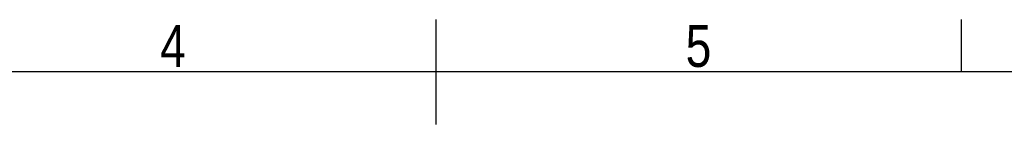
# Model space of a CAD drawing. Header units: millimetres. Extents: x 0 to 420, y 0 to 297.
# Tile 8 of 12: x 169 to 266, y 287 to 297. Entities that reach past the tile are written whole.
import ezdxf

# ---------------------------------------------------------------- set-up
doc = ezdxf.new("R2010")
doc.units = ezdxf.units.MM
doc.layers.add('CARTIGLIO', color=140, linetype='Continuous')
doc.styles.add('SLDTEXTSTYLE2', font='TXT', dxfattribs={"width": 0.821468})

msp = doc.modelspace()

# ---------------------------------------------------------------- linework, layer by layer
at = {"layer": 'CARTIGLIO', "linetype": 'Continuous'}
for p, q in [((210.0038, 286.6484), (210.0038, 296.9968)), ((261.7459, 291.8226), (261.7459, 296.9968)), ((414.8274, 291.8226), (5.1801, 291.8226))]:
    msp.add_line(p, q, dxfattribs=at)

# ---------------------------------------------------------------- texts
at = {"layer": 'CARTIGLIO', "char_height": 4.1394, "attachment_point": 2, "style": 'SLDTEXTSTYLE2'}
for s, insert in [('4', (184.089, 296.4629)), ('5', (235.8312, 296.4629))]:
    msp.add_mtext(s, dxfattribs=dict(at, insert=insert))

doc.saveas('drawing.dxf')
